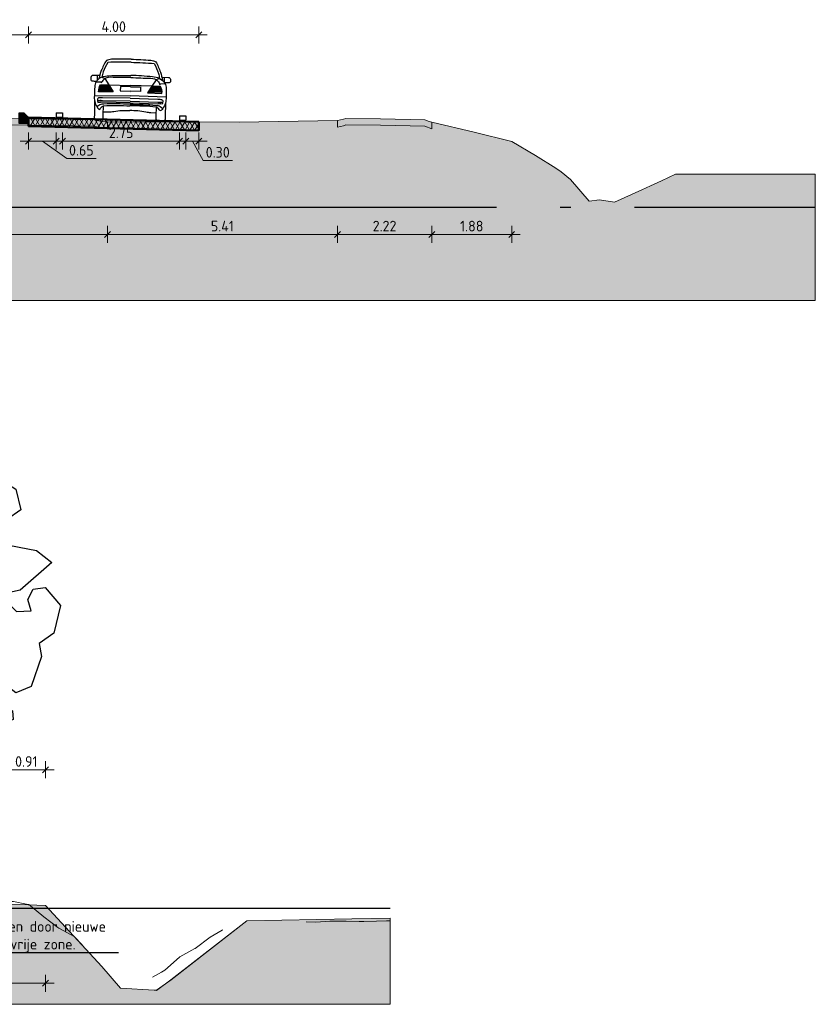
# Model space of a CAD drawing. Header units: metres. Extents: x -54 to 109, y -117 to 84.
# Tile 52 of 256: x 27 to 45, y -102 to -79. Entities that reach past the tile are written whole.
import ezdxf
from ezdxf import colors
from ezdxf.entities.mleader import LeaderData, LeaderLine
from ezdxf.math import Vec2, Vec3

# ---------------------------------------------------------------- set-up
doc = ezdxf.new("R2010")
doc.units = ezdxf.units.M
doc.linetypes.add('AL-NAP_LIJN', pattern=[15.25, 12, -1.5, 0.25, -1.5])
doc.linetypes.add('XX-HIDDEN', pattern=[4, 2, -2])
doc.layers.get('Defpoints').update_dxf_attribs({"color": 151})
for name, color, linetype, lineweight, true_color in [('B-WE-GW-MAAIVELD-AHN3-GD', 220, 'XX-HIDDEN', 18, 0xff00bf), ('N-WE-GW-GROND_ZAND_DRAINEERZAND-V', 7, 'Continuous', 18, 0xf6e8be), ('N-WE-GW-GROND_ZAND_FUNDERINGSZAND-V', 7, 'Continuous', 18, 0xf8ed6b)]:
    doc.layers.add(name, color=color, linetype=linetype, lineweight=lineweight, true_color=true_color)
for name, color, linetype, lineweight in [('B-WE-GW-MAAIVELD-GD', 253, 'Continuous', 18), ('N-WE-GR-BOOM-SD', 90, 'Continuous', 25), ('N-WE-VH-KANTOPSLUITING_TROTTOIRBAND_RWS-SD', 210, 'Continuous', 25), ('N-WE-VH-VERHARDING-GD', 252, 'Continuous', 50), ('N-WE-VH-VERHARDING_ASFALT_DEKLAAG-AD', 252, 'Continuous', 18), ('N-WE-VW-MARKERING-GD', 7, 'Continuous', 35), ('N-WE-VW-MARKERING-S', 7, 'Continuous', 25), ('X-XX-AL-AANKLEDING-SD', 7, 'Continuous', 25), ('X-XX-AL-DETAIL1-T25', 7, 'Continuous', 25), ('X-XX-AL-M', 7, 'Continuous', 18), ('X-XX-AL-NAP-GD', 7, 'AL-NAP_LIJN', 25), ('X-XX-AL_BINDEND-M', 10, 'Continuous', 18)]:
    doc.layers.add(name, color=color, linetype=linetype, lineweight=lineweight)
doc.layers.add('C3D-PROFILE', color=7, linetype='Continuous')
doc.styles.add('NLCS-ISO-M100-T25', font='NLCS-ISO.ttf', dxfattribs={"height": 0.25})
doc.dimstyles.new('NLCS-M100-T25-SCHRAP_L2_H2', dxfattribs={"dimscale": 0.1, "dimtxt": 2.5, "dimasz": 1.4, "dimexe": 2, "dimexo": 2, "dimgap": 0.7, "dimtad": 1, "dimzin": 0, "dimdsep": 46, "dimtxsty": 'NLCS-ISO-M100-T25', "dimblk": 'OBLIQUE', "dimcen": 0, "dimdle": 2, "dimclrd": 256, "dimclre": 256, "dimclrt": 256, "dimazin": 0, "dimtfac": 1, "dimtdec": 3, "dimtofl": 0, "dimtmove": 0, "dimatfit": 3, "dimldrblk": 'OBLIQUE', "dimfxl": 2, "dimfxlon": 1, "dimtfillclr": 256, "dimtolj": 1, "dimtzin": 0, "dimlwd": -1, "dimlwe": -1, "dimarcsym": 0})

# ---------------------------------------------------------------- blocks, each defined once
blk = doc.blocks.new('SGR-BOOM_S01_T_ZIJ-D')
at = {"linetype": 'Continuous'}
for p, q in [((1.317, 5.361), (1.456, 5.957)), ((1.456, 5.957), (1.636, 5.985)), ((1.636, 5.985), (1.5, 5.401)), ((1.5, 5.401), (1.317, 5.361))]:
    blk.add_line(p, q, dxfattribs=at)
for p, q in [((0, 0.02), (0, 0)), ((0, 0), (0.527, 0))]:
    blk.add_line(p, q)
at = {"linetype": 'Continuous', "flags": 128}
for points in [[(-1.945, 9.637), (-1.783, 9.88), (-1.439, 10.062), (-1.52, 10.224), (-2.27, 9.9), (-1.986, 10.407), (-1.54, 10.528), (-1.256, 10.832), (-0.507, 10.913), (0.041, 10.934), (0.263, 10.772), (0.101, 10.488), (0.952, 10.63), (1.196, 10.913), (1.743, 10.751), (2.026, 10.853), (2.351, 10.549), (1.743, 10.062), (1.783, 9.698), (1.56, 9.596), (0.041, 9.88), (0.162, 9.657), (0.041, 9.475), (-0.73, 9.637), (-0.932, 9.454), (-0.892, 9.231), (-1.52, 9.353), (-1.905, 9.515), (-1.945, 9.617)], [(-3.425, 5.624), (-3.567, 5.827), (-3.161, 6.313), (-3.06, 6.739), (-2.087, 7.286), (-2.067, 7.509), (-2.594, 8.157), (-2.655, 8.461), (-2.432, 8.664), (-2.979, 9.029), (-2.898, 9.333), (-2.675, 9.535), (-1.885, 9.394), (-0.79, 8.603), (-0.284, 8.745), (-0.203, 9.231), (0.345, 9.353), (0.263, 9.495), (1.115, 9.637), (1.074, 9.353), (1.581, 9.231), (1.905, 9.454), (1.864, 9.86), (2.047, 10.184), (2.634, 10.265), (3.668, 9.617), (3.79, 9.13), (3.101, 8.664), (3.303, 8.34), (4.154, 8.178), (4.519, 7.894), (3.769, 7.246), (2.655, 7.002), (2.634, 6.678), (2.168, 6.516), (1.925, 6.03), (0.345, 5.786), (-0.527, 5.928), (-1.256, 5.26), (-1.662, 5.442), (-2.432, 4.733), (-3.263, 4.429), (-3.323, 4.956), (-3.101, 5.341), (-2.857, 5.503), (-2.817, 5.786), (-3.384, 5.645)], [(-3.445, 8.279), (-3.182, 8.502), (-2.938, 8.502), (-2.797, 8.34), (-2.614, 7.975), (-2.533, 7.671), (-2.31, 7.468), (-2.716, 7.124), (-3.121, 6.881), (-3.526, 7.023), (-3.06, 7.651), (-3.121, 7.772), (-3.668, 7.853), (-3.911, 7.975), (-3.769, 8.218), (-3.445, 8.259)], [(2.412, 5.786), (2.026, 5.867), (2.594, 6.111), (2.432, 6.273), (2.878, 6.556), (2.898, 6.739), (3.546, 6.881), (3.688, 6.739), (4.033, 6.759), (3.952, 7.023), (4.073, 7.266), (4.357, 7.306), (4.722, 6.881), (4.56, 6.232), (4.215, 5.989), (4.276, 5.685), (4.033, 4.976), (3.668, 4.834), (3.283, 5.118), (3.384, 5.401), (3.202, 5.665), (3.546, 6.111), (3.344, 6.111), (2.857, 5.847), (2.614, 5.827), (2.391, 5.786)], [(0, 0.02), (0.061, 0.324), (0.101, 2.807), (-0.263, 3.476), (-1.16, 4.418), (-0.973, 4.449), (-0.385, 3.861), (-0.182, 4.104), (0.006, 4.163), (-0.284, 3.74), (0.243, 3.152), (0.608, 3.436), (0.851, 3.74), (1.034, 4.125), (1.236, 4.064), (1.054, 3.659), (0.709, 3.111), (0.436, 2.848), (0.375, 2.422), (0.426, 0.243), (0.527, 0), (0, 0)]]:
    blk.add_lwpolyline(points, dxfattribs=at)
for points in [[(-1.662, 5.138), (-0.547, 5.138), (-0.345, 5.28), (-0.608, 5.401), (-0.101, 5.685), (0.142, 5.705), (0.588, 5.422), (1.094, 5.3), (1.743, 5.462), (1.864, 5.746), (2.857, 5.543), (3.141, 5.422), (3.04, 5.097), (2.675, 4.976), (2.999, 4.834), (3.283, 4.53), (3.587, 4.408), (3.607, 4.206), (3.222, 4.044), (2.493, 4.206), (2.067, 3.861), (1.864, 3.537), (1.236, 4.064), (0.405, 4.287), (-0.182, 4.104), (-0.426, 4.267), (-0.608, 4.51), (-1.094, 4.429), (-1.581, 4.185), (-1.905, 4.53), (-2.047, 4.773)], [(-1.662, 5.138), (-1.787, 5.326), (-1.662, 5.442), (-1.459, 5.138)]]:
    blk.add_lwpolyline(points, close=True, dxfattribs=at)
blk = doc.blocks.new('VW-MARKERING_015')
at = {"layer": 'N-WE-VW-MARKERING-S'}
for p, q in [((-0.075, 0.1), (0.075, 0.1)), ((-0.075, 0.1), (-0.075, 0)), ((-0.075, 0), (0.075, 0)), ((0.075, 0.1), (0.075, 0))]:
    blk.add_line(p, q, dxfattribs=at)
blk = doc.blocks.new('_Oblique')
at = {"color": 0, "linetype": 'ByBlock', "lineweight": -2}
blk.add_line((-0.5, -0.5), (0.5, 0.5), dxfattribs=at)
blk = doc.blocks.new('*D302')
at = {"layer": 'Defpoints', "color": 0, "transparency": 16777216}
for p in [(26.834, -81.327), (27.484, -81.327), (27.484, -81.879)]:
    blk.add_point(p, dxfattribs=at)
at = {"layer": 'X-XX-AL_BINDEND-M', "transparency": 16777216}
for p, q in [((26.834, -81.679), (26.834, -82.079)), ((27.484, -81.679), (27.484, -82.079)), ((26.634, -81.879), (27.684, -81.879)), ((27.159, -81.879), (27.729, -82.291)), ((27.729, -82.291), (28.419, -82.291))]:
    blk.add_line(p, q, dxfattribs=at)
at = {"layer": 'X-XX-AL_BINDEND-M', "transparency": 16777216, "xscale": 0.14, "yscale": 0.14, "zscale": 0.14, "rotation": 180}
blk.add_blockref('_Oblique', (26.834, -81.879), dxfattribs=at)
at = {"layer": 'X-XX-AL_BINDEND-M', "transparency": 16777216, "xscale": 0.14, "yscale": 0.14, "zscale": 0.14}
blk.add_blockref('_Oblique', (27.484, -81.879), dxfattribs=at)
at = {"layer": 'X-XX-AL_BINDEND-M', "transparency": 16777216, "insert": (28.074, -82.096), "char_height": 0.25, "attachment_point": 5, "style": 'NLCS-ISO-M100-T25'}
blk.add_mtext('\\A1;0.65', dxfattribs=at)
blk = doc.blocks.new('*D303')
at = {"layer": 'Defpoints', "color": 0, "transparency": 16777216}
for p in [(27.634, -81.33), (30.384, -81.399), (30.384, -81.879)]:
    blk.add_point(p, dxfattribs=at)
at = {"layer": 'X-XX-AL_BINDEND-M', "transparency": 16777216}
for p, q in [((27.634, -81.679), (27.634, -82.079)), ((30.384, -81.679), (30.384, -82.079)), ((27.434, -81.879), (30.584, -81.879))]:
    blk.add_line(p, q, dxfattribs=at)
at = {"layer": 'X-XX-AL_BINDEND-M', "transparency": 16777216, "xscale": 0.14, "yscale": 0.14, "zscale": 0.14, "rotation": 180}
blk.add_blockref('_Oblique', (27.634, -81.879), dxfattribs=at)
at = {"layer": 'X-XX-AL_BINDEND-M', "transparency": 16777216, "xscale": 0.14, "yscale": 0.14, "zscale": 0.14}
blk.add_blockref('_Oblique', (30.384, -81.879), dxfattribs=at)
at = {"layer": 'X-XX-AL_BINDEND-M', "transparency": 16777216, "insert": (29.009, -81.684), "char_height": 0.25, "attachment_point": 5, "style": 'NLCS-ISO-M100-T25'}
blk.add_mtext('\\A1;2.75', dxfattribs=at)
blk = doc.blocks.new('*D304')
at = {"layer": 'Defpoints', "color": 0, "transparency": 16777216}
for p in [(30.534, -81.401), (30.834, -81.41), (30.834, -81.879)]:
    blk.add_point(p, dxfattribs=at)
at = {"layer": 'X-XX-AL_BINDEND-M', "transparency": 16777216}
for p, q in [((30.534, -81.679), (30.534, -82.079)), ((30.834, -81.679), (30.834, -82.079)), ((30.334, -81.879), (31.034, -81.879)), ((30.684, -81.879), (30.936, -82.338)), ((30.936, -82.338), (31.626, -82.338))]:
    blk.add_line(p, q, dxfattribs=at)
at = {"layer": 'X-XX-AL_BINDEND-M', "transparency": 16777216, "xscale": 0.14, "yscale": 0.14, "zscale": 0.14, "rotation": 180}
blk.add_blockref('_Oblique', (30.534, -81.879), dxfattribs=at)
at = {"layer": 'X-XX-AL_BINDEND-M', "transparency": 16777216, "xscale": 0.14, "yscale": 0.14, "zscale": 0.14}
blk.add_blockref('_Oblique', (30.834, -81.879), dxfattribs=at)
at = {"layer": 'X-XX-AL_BINDEND-M', "transparency": 16777216, "insert": (31.281, -82.143), "char_height": 0.25, "attachment_point": 5, "style": 'NLCS-ISO-M100-T25'}
blk.add_mtext('\\A1;0.30', dxfattribs=at)
blk = doc.blocks.new('N-SVH-KANTOPSLUITING_RWS_110 220X250-D')
h = blk.add_hatch(color=8)
h.dxf.hatch_style = 1
h.paths.add_polyline_path([(0, 0), (-0.11, 0), (-0.22, -0.11), (-0.22, -0.25), (0, -0.25)])
at = {"flags": 128}
blk.add_lwpolyline([(-0.22, -0.25), (0, -0.25), (0, 0), (-0.11, 0), (-0.22, -0.11)], close=True, dxfattribs=at)
blk = doc.blocks.new('*D317')
at = {"layer": 'Defpoints', "color": 0, "transparency": 16777216}
for p in [(27.234, -96.656), (26.327, -99.745), (27.234, -99.845)]:
    blk.add_point(p, dxfattribs=at)
at = {"layer": 'X-XX-AL-M', "transparency": 16777216}
for p, q in [((26.327, -96.856), (26.327, -96.456)), ((27.234, -96.856), (27.234, -96.456)), ((26.127, -96.656), (27.434, -96.656))]:
    blk.add_line(p, q, dxfattribs=at)
at = {"layer": 'X-XX-AL-M', "transparency": 16777216, "xscale": 0.14, "yscale": 0.14, "zscale": 0.14, "rotation": 180}
blk.add_blockref('_Oblique', (26.327, -96.656), dxfattribs=at)
at = {"layer": 'X-XX-AL-M', "transparency": 16777216, "xscale": 0.14, "yscale": 0.14, "zscale": 0.14}
blk.add_blockref('_Oblique', (27.234, -96.656), dxfattribs=at)
at = {"layer": 'X-XX-AL-M', "transparency": 16777216, "insert": (26.78, -96.461), "char_height": 0.25, "attachment_point": 5, "style": 'NLCS-ISO-M100-T25'}
blk.add_mtext('\\A1;0.91', dxfattribs=at)
blk = doc.blocks.new('*D330')
at = {"layer": 'B-WE-GW-MAAIVELD-GD', "transparency": 16777216}
for p, q in [((22.064, -83.872), (22.064, -84.272)), ((28.686, -83.872), (28.686, -84.272)), ((21.864, -84.072), (28.886, -84.072))]:
    blk.add_line(p, q, dxfattribs=at)
at = {"layer": 'Defpoints', "color": 0, "transparency": 16777216}
for p in [(22.064, -81.617), (28.686, -81.99), (28.686, -84.072)]:
    blk.add_point(p, dxfattribs=at)
at = {"layer": 'B-WE-GW-MAAIVELD-GD', "transparency": 16777216, "xscale": 0.14, "yscale": 0.14, "zscale": 0.14}
for p, rotation in [((22.064, -84.072), 179.9999999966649), ((28.686, -84.072), 359.9999999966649)]:
    blk.add_blockref('_Oblique', p, dxfattribs=dict(at, rotation=rotation))
at = {"layer": 'B-WE-GW-MAAIVELD-GD', "transparency": 16777216, "insert": (25.375, -83.877), "char_height": 0.25, "attachment_point": 5, "rotation": 360, "style": 'NLCS-ISO-M100-T25'}
blk.add_mtext('\\A1;6.62', dxfattribs=at)
blk = doc.blocks.new('*D339')
at = {"layer": 'B-WE-GW-MAAIVELD-GD', "transparency": 16777216}
for p, q in [((28.686, -83.872), (28.686, -84.272)), ((34.094, -83.872), (34.094, -84.272)), ((28.486, -84.072), (34.294, -84.072))]:
    blk.add_line(p, q, dxfattribs=at)
at = {"layer": 'Defpoints', "color": 0, "transparency": 16777216}
for p in [(28.686, -81.99), (34.094, -81.96), (34.094, -84.072)]:
    blk.add_point(p, dxfattribs=at)
at = {"layer": 'B-WE-GW-MAAIVELD-GD', "transparency": 16777216, "xscale": 0.14, "yscale": 0.14, "zscale": 0.14}
for p, rotation in [((28.686, -84.072), 179.9999999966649), ((34.094, -84.072), 359.9999999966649)]:
    blk.add_blockref('_Oblique', p, dxfattribs=dict(at, rotation=rotation))
at = {"layer": 'B-WE-GW-MAAIVELD-GD', "transparency": 16777216, "insert": (31.39, -83.877), "char_height": 0.25, "attachment_point": 5, "rotation": 360, "style": 'NLCS-ISO-M100-T25'}
blk.add_mtext('\\A1;5.41', dxfattribs=at)
blk = doc.blocks.new('*D340')
at = {"layer": 'B-WE-GW-MAAIVELD-GD', "transparency": 16777216}
for p, q in [((34.094, -83.872), (34.094, -84.272)), ((36.315, -83.872), (36.315, -84.272)), ((33.894, -84.072), (36.515, -84.072))]:
    blk.add_line(p, q, dxfattribs=at)
at = {"layer": 'Defpoints', "color": 0, "transparency": 16777216}
for p in [(34.094, -81.96), (36.315, -82.004), (36.315, -84.072)]:
    blk.add_point(p, dxfattribs=at)
at = {"layer": 'B-WE-GW-MAAIVELD-GD', "transparency": 16777216, "xscale": 0.14, "yscale": 0.14, "zscale": 0.14}
for p, rotation in [((34.094, -84.072), 179.9999999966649), ((36.315, -84.072), 359.9999999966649)]:
    blk.add_blockref('_Oblique', p, dxfattribs=dict(at, rotation=rotation))
at = {"layer": 'B-WE-GW-MAAIVELD-GD', "transparency": 16777216, "insert": (35.204, -83.877), "char_height": 0.25, "attachment_point": 5, "rotation": 360, "style": 'NLCS-ISO-M100-T25'}
blk.add_mtext('\\A1;2.22', dxfattribs=at)
blk = doc.blocks.new('*D341')
at = {"layer": 'B-WE-GW-MAAIVELD-GD', "transparency": 16777216}
for p, q in [((36.315, -83.872), (36.315, -84.272)), ((38.193, -83.872), (38.193, -84.272)), ((36.115, -84.072), (38.393, -84.072))]:
    blk.add_line(p, q, dxfattribs=at)
at = {"layer": 'Defpoints', "color": 0, "transparency": 16777216}
for p in [(36.315, -82.004), (38.193, -82.299), (38.193, -84.072)]:
    blk.add_point(p, dxfattribs=at)
at = {"layer": 'B-WE-GW-MAAIVELD-GD', "transparency": 16777216, "xscale": 0.14, "yscale": 0.14, "zscale": 0.14}
for p, rotation in [((36.315, -84.072), 179.9999999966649), ((38.193, -84.072), 359.9999999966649)]:
    blk.add_blockref('_Oblique', p, dxfattribs=dict(at, rotation=rotation))
at = {"layer": 'B-WE-GW-MAAIVELD-GD', "transparency": 16777216, "insert": (37.254, -83.877), "char_height": 0.25, "attachment_point": 5, "rotation": 360, "style": 'NLCS-ISO-M100-T25'}
blk.add_mtext('\\A1;1.88', dxfattribs=at)
blk = doc.blocks.new('*D346')
at = {"layer": 'B-WE-GW-MAAIVELD-GD', "transparency": 16777216}
for p, q in [((25.003, -101.474), (25.003, -101.874)), ((27.234, -101.474), (27.234, -101.874)), ((24.803, -101.674), (27.434, -101.674))]:
    blk.add_line(p, q, dxfattribs=at)
at = {"layer": 'Defpoints', "color": 0, "transparency": 16777216}
for p in [(25.003, -99.876), (27.234, -99.845), (27.234, -101.674)]:
    blk.add_point(p, dxfattribs=at)
at = {"layer": 'B-WE-GW-MAAIVELD-GD', "transparency": 16777216, "xscale": 0.14, "yscale": 0.14, "zscale": 0.14}
for p, rotation in [((25.003, -101.674), 179.9999999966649), ((27.234, -101.674), 359.9999999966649)]:
    blk.add_blockref('_Oblique', p, dxfattribs=dict(at, rotation=rotation))
at = {"layer": 'B-WE-GW-MAAIVELD-GD', "transparency": 16777216, "insert": (26.118, -101.479), "char_height": 0.25, "attachment_point": 5, "rotation": 360, "style": 'NLCS-ISO-M100-T25'}
blk.add_mtext('\\A1;2.23', dxfattribs=at)
blk = doc.blocks.new('*D423')
at = {"layer": 'Defpoints', "color": 0, "transparency": 16777216}
for p in [(26.834, -79.385), (23.834, -81.33), (26.834, -81.327)]:
    blk.add_point(p, dxfattribs=at)
at = {"layer": 'X-XX-AL_BINDEND-M', "transparency": 16777216}
for p, q in [((23.834, -79.585), (23.834, -79.185)), ((26.834, -79.585), (26.834, -79.185)), ((23.634, -79.385), (27.034, -79.385))]:
    blk.add_line(p, q, dxfattribs=at)
at = {"layer": 'X-XX-AL_BINDEND-M', "transparency": 16777216, "xscale": 0.14, "yscale": 0.14, "zscale": 0.14, "rotation": 180}
blk.add_blockref('_Oblique', (23.834, -79.385), dxfattribs=at)
at = {"layer": 'X-XX-AL_BINDEND-M', "transparency": 16777216, "xscale": 0.14, "yscale": 0.14, "zscale": 0.14}
blk.add_blockref('_Oblique', (26.834, -79.385), dxfattribs=at)
at = {"layer": 'X-XX-AL_BINDEND-M', "transparency": 16777216, "insert": (25.334, -79.19), "char_height": 0.25, "attachment_point": 5, "style": 'NLCS-ISO-M100-T25'}
blk.add_mtext('\\A1;3.00', dxfattribs=at)
blk = doc.blocks.new('*D424')
at = {"layer": 'Defpoints', "color": 0, "transparency": 16777216}
for p in [(30.834, -79.385), (26.834, -81.327), (30.834, -81.427)]:
    blk.add_point(p, dxfattribs=at)
at = {"layer": 'X-XX-AL_BINDEND-M', "transparency": 16777216}
for p, q in [((26.834, -79.585), (26.834, -79.185)), ((30.834, -79.585), (30.834, -79.185)), ((26.634, -79.385), (31.034, -79.385))]:
    blk.add_line(p, q, dxfattribs=at)
at = {"layer": 'X-XX-AL_BINDEND-M', "transparency": 16777216, "xscale": 0.14, "yscale": 0.14, "zscale": 0.14, "rotation": 180}
blk.add_blockref('_Oblique', (26.834, -79.385), dxfattribs=at)
at = {"layer": 'X-XX-AL_BINDEND-M', "transparency": 16777216, "xscale": 0.14, "yscale": 0.14, "zscale": 0.14}
blk.add_blockref('_Oblique', (30.834, -79.385), dxfattribs=at)
at = {"layer": 'X-XX-AL_BINDEND-M', "transparency": 16777216, "insert": (28.834, -79.19), "char_height": 0.25, "attachment_point": 5, "style": 'NLCS-ISO-M100-T25'}
blk.add_mtext('\\A1;4.00', dxfattribs=at)
blk = doc.blocks.new('SAL-AANKLEDING_AUTO2_ACHTERAANZICHT-D')
for points in [[(0, 1.43, 0.026139), (-0.462, 1.419, 0.076615), (-0.581, 1.388, 0.036668), (-0.697, 1.146, 0.049136), (-0.746, 0.952, 2.196377)], [(0, 1.43, -0.026139), (0.462, 1.419, -0.076615), (0.581, 1.388, -0.036668), (0.697, 1.146, -0.049136), (0.746, 0.952, -2.196377)], [(0, 1.361, 0.005851), (-0.546, 1.345, 0.040858), (-0.65, 1.116, 0.034998), (-0.677, 0.993, -0.100737), (-0.511, 1.03, -0.017526), (0, 1.052, 0.289289)], [(0, 1.361, -0.005851), (0.546, 1.345, -0.040858), (0.65, 1.116, -0.034998), (0.677, 0.993, 0.100737), (0.511, 1.03, 0.017526), (0, 1.052, -0.289289)], [(-0.732, 1.029), (-0.891, 1.028, 0.347651), (-0.935, 0.983, -0.016693), (-0.935, 0.923, 0.222222), (-0.911, 0.9, 0.015352), (-0.797, 0.898, -1.767273)], [(-0.677, 0.993, 0.153604), (-0.806, 0.885, 0.175673), (-0.838, 0.761, 0.046292), (-0.843, 0.56, 0.169378), (-0.774, 0.291, 0.236211), (-0.706, 0.235, -0.117588), (-0.656, 0.301, -0.15232), (-0.619, 0.322, -0.027876), (0, 0.335, 3.882498)], [(0, 1.003, -0.004258), (-0.473, 0.995, 0.22286), (-0.64, 0.931, 0.139614), (-0.69, 0.851, 2.585177)], [(0, 1.003, 0.004258), (0.473, 0.995, -0.22286), (0.64, 0.931, -0.139614), (0.69, 0.851, -2.585177)], [(0.677, 0.993, -0.153604), (0.806, 0.885, -0.175673), (0.838, 0.761, -0.046292), (0.843, 0.56, -0.169378), (0.774, 0.291, -0.236211), (0.706, 0.235, 0.117588), (0.656, 0.301, 0.15232), (0.619, 0.322, 0.027876), (0, 0.335, -3.882498)], [(0.732, 1.029), (0.891, 1.028, -0.347651), (0.935, 0.983, 0.016693), (0.935, 0.923, -0.222222), (0.911, 0.9, -0.015352), (0.797, 0.898, 1.767273)], [(-0.506, 0.815), (-0.403, 0.652), (-0.745, 0.648, -0.135811), (-0.709, 0.812), (-0.506, 0.815)], [(0.506, 0.815), (0.403, 0.652), (0.745, 0.648, 0.135811), (0.709, 0.812), (0.506, 0.815)], [(-0.741, 0.504, 0.236554), (-0.769, 0.471, 0.08143), (-0.756, 0.395, -0.070992), (-0.695, 0.404, -0.006009)], [(0, 0.513), (-0.652, 0.506, 0.047583), (-0.741, 0.504, 0.730995)], [(0, 0.513), (0.652, 0.506, -0.047583), (0.741, 0.504, -0.730995)], [(0.741, 0.504, -0.236554), (0.769, 0.471, -0.08143), (0.756, 0.395, 0.070992), (0.695, 0.404, 0.006009)], [(-0.835, 0.434), (-0.83, 0.1, -0.248493)], [(-0.8, -0.002), (-0.683, 0, 0.473275), (-0.622, 0.051, -0.007714), (-0.623, 0.321, -0.63259)], [(0, 0.373, 0.016204), (-0.617, 0.363, 0.146653), (-0.708, 0.339), (-0.776, 0.294)], [(0, 0.448), (-0.652, 0.441, 0.061396), (-0.766, 0.435, 0.730995)], [(0, 0.41), (-0.652, 0.403, 0.029664), (-0.707, 0.404, 0.730995)], [(0, 0.408, 0.000036), (-0.001, 0.408, 2.482916)], [(0, 0.448), (0.652, 0.441, -0.061396), (0.766, 0.435, -0.730995)], [(0, 0.41), (0.652, 0.403, -0.029664), (0.707, 0.404, -0.730995)], [(0, 0.408, -0.000036), (0.001, 0.408, -2.482916)], [(0, 0.373, -0.016204), (0.617, 0.363, -0.146653), (0.708, 0.339), (0.776, 0.294)], [(0.8, -0.002), (0.683, 0, -0.473275), (0.622, 0.051, 0.007714), (0.623, 0.321, 0.63259)], [(0.835, 0.434), (0.83, 0.1, 0.248493)], [(-0.83, 0.1, -0.067731), (-0.835, 0.064, 0.089533), (-0.837, 0.057, 0.411641)], [(-0.837, 0.057, 0.247158), (-0.8, -0.002, 0.417966)], [(-0.624, 0.177), (-0.495, 0.182, 0.037524), (-0.38, 0.196, -0.05794), (-0.187, 0.22, -0.019198), (0, 0.224, -1.799572)], [(0.624, 0.177), (0.495, 0.182, -0.037524), (0.38, 0.196, 0.05794), (0.187, 0.22, 0.019198), (0, 0.224, 1.799572)], [(0.837, 0.057, -0.247158), (0.8, -0.002, -0.417966)], [(0.83, 0.1, 0.067731), (0.835, 0.064, -0.089533), (0.837, 0.057, -0.411641)]]:
    blk.add_lwpolyline(points, format="xyb")
for points in [[(-0.787, 1.029), (-0.787, 0.911)], [(-0.677, 0.993), (-0.604, 0.961), (-0.506, 0.815), (0, 0.818)], [(0.677, 0.993), (0.604, 0.961), (0.506, 0.815), (0, 0.818)], [(0.787, 1.029), (0.787, 0.911)], [(-0.681, 0.875), (-0.815, 0.871)], [(-0.743, 0.709), (-0.441, 0.711)], [(-0.739, 0.729), (-0.454, 0.732)], [(-0.734, 0.75), (-0.467, 0.753)], [(-0.727, 0.771), (-0.48, 0.773)], [(-0.718, 0.792), (-0.493, 0.794)], [(0, 0.786), (-0.238, 0.786), (-0.238, 0.681)], [(0, 0.786), (0.238, 0.786), (0.238, 0.681)], [(0.743, 0.709), (0.441, 0.711)], [(0.739, 0.729), (0.454, 0.732)], [(0.734, 0.75), (0.467, 0.753)], [(0.727, 0.771), (0.48, 0.773)], [(0.718, 0.792), (0.493, 0.794)], [(0.681, 0.875), (0.815, 0.871)], [(-0.843, 0.561), (0, 0.573)], [(-0.746, 0.667), (-0.415, 0.67)], [(-0.745, 0.688), (-0.428, 0.691)], [(-0.238, 0.681), (0, 0.681)], [(0.238, 0.681), (0, 0.681)], [(0, 0.656), (0, 0.656)], [(0, 0.656), (0, 0.656)], [(0.843, 0.561), (0, 0.573)], [(0.746, 0.667), (0.415, 0.67)], [(0.745, 0.688), (0.428, 0.691)]]:
    blk.add_lwpolyline(points)
blk = doc.blocks.new('*U451')
at = {"layer": 'B-WE-GW-MAAIVELD-GD', "color": 253, "linetype": 'Continuous', "lineweight": 18}
for p, q in [((101920.892, 405222.53), (101924.167, 405222.736)), ((101924.167, 405222.736), (101924.414, 405222.751)), ((101924.414, 405222.751), (101924.419, 405222.751)), ((101924.419, 405222.751), (101924.867, 405222.759)), ((101924.867, 405222.759), (101927.409, 405222.803)), ((101927.409, 405222.803), (101927.62, 405222.799)), ((101927.62, 405222.799), (101930.431, 405222.767)), ((101930.431, 405222.767), (101930.432, 405222.767)), ((101930.432, 405222.767), (101930.627, 405222.739)), ((101930.627, 405222.739), (101933.075, 405222.608)), ((101933.075, 405222.608), (101934.971, 405222.518)), ((101915.568, 405222.116), (101917.207, 405222.393)), ((101917.207, 405222.393), (101917.442, 405222.435)), ((101917.442, 405222.435), (101917.464, 405222.44)), ((101917.464, 405222.44), (101917.644, 405222.453)), ((101917.644, 405222.453), (101919.295, 405222.47)), ((101919.295, 405222.47), (101919.649, 405222.48)), ((101919.649, 405222.48), (101919.751, 405222.468)), ((101919.751, 405222.468), (101919.815, 405222.465)), ((101919.815, 405222.465), (101920.892, 405222.53)), ((101934.971, 405222.518), (101935.063, 405222.514)), ((101935.063, 405222.514), (101935.173, 405222.519)), ((101935.173, 405222.519), (101935.934, 405222.497)), ((101935.934, 405222.497), (101937.125, 405222.469)), ((101937.125, 405222.469), (101937.303, 405222.457)), ((101937.303, 405222.457), (101937.432, 405222.456)), ((101937.432, 405222.456), (101938.631, 405222.372)), ((101938.631, 405222.372), (101939.663, 405222.337)), ((101939.663, 405222.337), (101940.987, 405220.899)), ((101907.763, 405222.014), (101910.641, 405222.009)), ((101910.641, 405222.009), (101911.118, 405221.489)), ((101914.546, 405221.362), (101915.568, 405222.116)), ((101942.612, 405220.59), (101944.398, 405221.976)), ((101944.398, 405221.976), (101946.864, 405222.025)), ((101946.864, 405222.025), (101947.763, 405222.039)), ((101911.118, 405221.489), (101911.95, 405220.566)), ((101913.408, 405220.511), (101914.546, 405221.362)), ((101940.987, 405220.899), (101941.426, 405220.393)), ((101911.95, 405220.566), (101912.385, 405220.511)), ((101942.269, 405220.342), (101942.612, 405220.59)), ((101912.385, 405220.511), (101913.408, 405220.511)), ((101941.426, 405220.393), (101942.214, 405220.348)), ((101942.214, 405220.348), (101942.269, 405220.342))]:
    blk.add_line(p, q, dxfattribs=at)

msp = doc.modelspace()

# ---------------------------------------------------------------- hatches: boundary and pattern name
at = {"layer": 'N-WE-GW-GROND_ZAND_DRAINEERZAND-V'}
h = msp.add_hatch(color=256, dxfattribs=at)
h.dxf.hatch_style = 1
h.paths.add_polyline_path([(25.871, -81.489), (26.834, -81.505), (26.834, -81.467), (26.614, -81.467), (26.614, -81.351), (25.871, -81.339), (25.333, -81.331), (25.313, -81.33), (24.054, -81.34), (24.054, -81.47), (23.834, -81.47), (23.834, -81.492), (25.313, -81.48), (25.333, -81.481)])
h = msp.add_hatch(color=256, dxfattribs=at)
h.dxf.hatch_style = 1
h.paths.add_polyline_path([(26.834, -81.327), (30.834, -81.427), (30.834, -81.627), (26.834, -81.527)])
at = {"layer": 'N-WE-GW-GROND_ZAND_FUNDERINGSZAND-V'}
h = msp.add_hatch(color=256, dxfattribs=at)
h.dxf.hatch_style = 1
h.paths.add_polyline_path([(30.834, -81.431), (30.834, -81.627), (28.686, -81.574), (28.686, -81.58), (28.602, -81.571), (26.834, -81.527), (26.834, -81.505), (25.871, -81.489), (25.313, -81.48), (23.834, -81.492), (23.834, -81.53), (22.204, -81.571), (22.064, -81.617), (22.064, -81.574), (19.834, -81.63), (19.834, -81.438), (16.692, -81.397), (16.413, -81.392), (16.413, -81.542), (16.2, -81.521), (15.768, -81.53), (15.768, -81.581), (12.168, -81.671), (12.168, -81.471), (12.173, -81.434), (9.109, -81.467), (8.657, -81.515), (7.857, -81.621), (7.368, -81.677), (7.002, -81.727), (6.721, -81.756), (6.482, -81.784), (4.879, -81.962), (3.867, -81.914), (3.039, -81.924), (1.072, -82.015), (-0.333, -82.093), (-1.767, -82.174), (-3.063, -82.929), (-4.425, -83.826), (-4.667, -83.834), (-4.667, -85.624), (45.333, -85.624), (45.333, -82.66), (42.546, -82.659), (42.136, -82.659), (42.042, -82.659), (41.72, -82.816), (41.459, -82.93), (41.253, -83.022), (40.613, -83.313), (40.258, -83.264), (40.017, -83.294), (39.576, -82.781), (39.36, -82.603), (39.229, -82.519), (38.752, -82.218), (38.193, -81.888), (37.314, -81.673), (36.315, -81.437), (36.315, -81.594), (36.152, -81.526), (35.107, -81.506), (34.294, -81.497), (34.236, -81.518), (34.094, -81.549), (34.094, -81.399), (31.785, -81.431)])
h = msp.add_hatch(color=256, dxfattribs=at)
h.dxf.hatch_style = 1
h.paths.add_polyline_path([(35.107, -81.356), (34.294, -81.347), (34.236, -81.368), (34.094, -81.399), (34.094, -81.549), (34.236, -81.518), (34.294, -81.497), (35.107, -81.506), (36.152, -81.526), (36.315, -81.594), (36.315, -81.437), (36.254, -81.419), (36.152, -81.376)])
h = msp.add_hatch(color=256, dxfattribs=at)
h.dxf.hatch_style = 1
h.paths.add_polyline_path([(25.627, -99.812), (25.003, -99.799), (25.003, -99.876), (24.873, -99.875), (24.695, -99.863), (23.505, -99.835), (22.744, -99.813), (22.634, -99.817), (22.541, -99.814), (22.541, -99.664), (20.645, -99.573), (18.198, -99.443), (18.198, -99.458), (18.252, -99.46), (18.627, -99.469), (18.627, -99.669), (18.252, -99.66), (15.127, -99.582), (12.002, -99.66), (11.627, -99.669), (11.627, -99.469), (11.738, -99.466), (11.738, -99.446), (8.463, -99.652), (7.927, -99.684), (7.927, -99.884), (4.327, -99.974), (4.327, -99.865), (3.139, -100.065), (2.116, -100.82), (0.978, -101.67), (-0.045, -101.671), (-0.479, -101.616), (-1.312, -100.692), (-1.789, -100.172), (-4.667, -100.168), (-4.667, -102.168), (35.333, -102.168), (35.333, -100.142), (34.434, -100.157), (31.968, -100.206), (30.183, -101.592), (29.84, -101.839), (29.784, -101.833), (28.997, -101.789), (28.558, -101.283), (27.234, -99.845), (26.202, -99.81), (25.627, -99.77)])
at = {"layer": 'N-WE-VH-VERHARDING_ASFALT_DEKLAAG-AD', "linetype": 'Continuous', "lineweight": 18}
h = msp.add_hatch(dxfattribs=at)
h.set_pattern_fill('AVH-ASFALT', color=252, scale=0.1, style=0, pattern_type=2)
h.set_pattern_definition([(60, (66.41834, -129.63054), (-0.08660254, 0.05), []), (120, (66.41834, -129.63054), (-0.08660254, -0.05), [])])
h.paths.add_polyline_path([(26.834, -81.327), (30.834, -81.427), (30.834, -81.627), (26.834, -81.527)])

# ---------------------------------------------------------------- linework, layer by layer
at = {"layer": 'B-WE-GW-MAAIVELD-AHN3-GD', "color": 220, "linetype": 'XX-HIDDEN', "lineweight": 18, "true_color": 0xff00bf, "flags": 128}
msp.add_lwpolyline([(-4.667, -100.338), (-4.442, -100.344), (-4.13, -100.312), (-4.087, -100.307), (-4.052, -100.309), (-3.731, -100.348), (-3.407, -100.368), (-3.376, -100.369), (-3.337, -100.371), (-3.02, -100.393), (-2.763, -100.381), (-2.665, -100.376), (-2.544, -100.372), (-2.309, -100.359), (-2.119, -100.33), (-1.954, -100.309), (-1.751, -100.384), (-1.599, -100.452), (-1.474, -100.532), (-1.243, -100.804), (-0.959, -101.205), (-0.888, -101.307), (-0.867, -101.326), (-0.797, -101.335), (-0.27, -101.268), (1.195, -101.115), (1.245, -101.074), (1.419, -100.947), (1.6, -100.797), (1.747, -100.739), (1.956, -100.637), (2.212, -100.369), (2.311, -100.275), (2.392, -100.213), (3.005, -99.943), (3.036, -99.935), (3.378, -99.908), (3.681, -99.846), (3.733, -99.84), (3.797, -99.832), (4.088, -99.804), (4.325, -99.786), (4.444, -99.766), (4.59, -99.758), (4.799, -99.731), (4.969, -99.724), (5.155, -99.712), (5.383, -99.708), (5.51, -99.706), (5.614, -99.704), (5.866, -99.699), (6.176, -99.701), (6.221, -99.7), (6.258, -99.699), (6.576, -99.686), (6.902, -99.69), (6.932, -99.69), (6.968, -99.687), (7.287, -99.663), (7.547, -99.649), (7.643, -99.644), (7.761, -99.637), (7.998, -99.627), (8.191, -99.632), (8.354, -99.637), (8.554, -99.633), (8.709, -99.633), (8.835, -99.624), (9.064, -99.628), (9.346, -99.649), (9.42, -99.657), (9.48, -99.652), (9.775, -99.602), (10.124, -99.523), (10.131, -99.522), (10.139, -99.521), (10.486, -99.507), (10.768, -99.464), (10.842, -99.449), (10.932, -99.452), (11.197, -99.453), (11.413, -99.456), (11.552, -99.453), (11.724, -99.441), (11.908, -99.429), (12.057, -99.431), (12.263, -99.439), (12.517, -99.416), (12.619, -99.407), (12.701, -99.403), (12.974, -99.388), (13.31, -99.373), (13.33, -99.371), (13.346, -99.371), (13.685, -99.374), (13.99, -99.358), (14.041, -99.355), (14.103, -99.355), (14.396, -99.358), (14.634, -99.352), (14.751, -99.349), (14.895, -99.353), (15.107, -99.355), (15.279, -99.364), (15.462, -99.369), (15.688, -99.37), (15.818, -99.372), (15.923, -99.373), (16.173, -99.381), (16.481, -99.387), (16.529, -99.389), (16.567, -99.39), (16.884, -99.401), (17.212, -99.415), (17.239, -99.416), (17.273, -99.417), (17.595, -99.425), (17.856, -99.439), (17.95, -99.444), (18.066, -99.435), (18.306, -99.413), (18.5, -99.425), (18.661, -99.435), (18.859, -99.437), (19.017, -99.444), (19.145, -99.466), (19.372, -99.514), (19.651, -99.529), (19.727, -99.53), (19.789, -99.531), (20.083, -99.529), (20.433, -99.576), (20.438, -99.576), (20.444, -99.576), (20.794, -99.568), (21.078, -99.555), (21.149, -99.553), (21.237, -99.565), (21.505, -99.606), (21.722, -99.624), (21.86, -99.635), (22.03, -99.645), (22.215, -99.657), (22.367, -99.66), (22.571, -99.668), (22.822, -99.667), (22.926, -99.667), (23.011, -99.669), (23.282, -99.671), (23.615, -99.674), (23.637, -99.674), (23.655, -99.675), (23.993, -99.688), (24.3, -99.693), (24.408, -99.698), (24.944, -99.714), (25.059, -99.708), (25.2, -99.711), (25.414, -99.708), (25.588, -99.716), (25.77, -99.724), (25.993, -99.729), (26.125, -99.734), (26.233, -99.742), (26.481, -99.755), (26.786, -99.815), (26.836, -99.824), (26.877, -99.852), (27.192, -100.11), (27.521, -100.36), (27.547, -100.377), (27.579, -100.392), (27.902, -100.572), (28.166, -100.849), (28.258, -100.971), (28.371, -101.088), (28.613, -101.436), (29.11, -101.477), (29.454, -101.563), (29.68, -101.563), (29.957, -101.411), (30.035, -101.368), (30.099, -101.31), (30.39, -101.055), (30.743, -100.86), (30.746, -100.859), (30.749, -100.856), (31.101, -100.593), (31.387, -100.424), (31.457, -100.384), (31.542, -100.347), (31.812, -100.232), (32.032, -100.21), (32.168, -100.204), (32.335, -100.2), (32.523, -100.193), (32.676, -100.209), (32.878, -100.21), (33.127, -100.223), (33.234, -100.221), (33.32, -100.226), (33.589, -100.235), (33.92, -100.216), (33.945, -100.214), (33.965, -100.214), (34.3, -100.214), (34.609, -100.22), (34.656, -100.221), (34.713, -100.219), (35.011, -100.214), (35.253, -100.207), (35.333, -100.203)], dxfattribs=at)
at = {"layer": 'B-WE-GW-MAAIVELD-GD'}
for points in [[(22.064, -81.467), (22.064, -81.617), (22.364, -81.517), (22.403, -81.516), (23.406, -81.496), (25.313, -81.48), (25.333, -81.481), (25.871, -81.489), (28.372, -81.531), (28.558, -81.567), (28.686, -81.58), (28.686, -81.43)], [(25.871, -81.339), (28.372, -81.381), (28.558, -81.417), (28.686, -81.43), (31.785, -81.431), (34.094, -81.399), (34.236, -81.368), (34.294, -81.347), (35.107, -81.356), (36.152, -81.376), (36.254, -81.419), (36.315, -81.437), (37.314, -81.673), (38.193, -81.888), (38.752, -82.218), (39.229, -82.519), (39.36, -82.603), (39.576, -82.781), (40.017, -83.294), (40.258, -83.264), (40.613, -83.313), (41.253, -83.022), (41.459, -82.93), (41.72, -82.816), (42.042, -82.659), (42.136, -82.659), (42.546, -82.659), (45.333, -82.66)], [(34.094, -81.399), (34.094, -81.549), (34.236, -81.518), (34.294, -81.497), (35.107, -81.506), (36.152, -81.526), (36.315, -81.594), (36.315, -81.437)], [(26.202, -99.81), (27.234, -99.845), (28.558, -101.283), (28.997, -101.789), (29.784, -101.833), (29.84, -101.839), (30.183, -101.592), (31.968, -100.206), (34.434, -100.157), (35.333, -100.142)]]:
    msp.add_lwpolyline(points, dxfattribs=at)
at = {"layer": 'N-WE-GW-GROND_ZAND_FUNDERINGSZAND-V', "flags": 128}
for points in [[(45.333, -82.66), (45.333, -85.624), (-4.667, -85.624), (-4.667, -83.834)], [(35.333, -100.142), (35.333, -102.168), (-4.667, -102.168), (-4.667, -100.168)]]:
    msp.add_lwpolyline(points, dxfattribs=at)
at = {"layer": 'N-WE-VH-VERHARDING-GD'}
msp.add_lwpolyline([(26.834, -81.327), (30.834, -81.427), (30.834, -81.627), (26.834, -81.527)], close=True, dxfattribs=at)
at = {"layer": 'X-XX-AL-NAP-GD'}
for p, q in [((-4.667, -83.429), (45.333, -83.429)), ((-4.667, -99.912), (35.333, -99.912))]:
    msp.add_line(p, q, dxfattribs=at)

# ---------------------------------------------------------------- block references
at = {"layer": 'C3D-PROFILE', "color": 7, "linetype": 'Continuous', "lineweight": -3}
msp.add_blockref('*U451', (-101912.43, -405322.182), dxfattribs=at)
at = {"layer": 'N-WE-GR-BOOM-SD'}
msp.add_blockref('SGR-BOOM_S01_T_ZIJ-D', (22.864, -99.678), dxfattribs=at)
at = {"layer": 'N-WE-VH-KANTOPSLUITING_TROTTOIRBAND_RWS-SD', "xscale": -1}
msp.add_blockref('N-SVH-KANTOPSLUITING_RWS_110 220X250-D', (26.614, -81.217), dxfattribs=at)
at = {"layer": 'N-WE-VW-MARKERING-GD'}
for p in [(27.559, -81.316), (30.459, -81.385)]:
    msp.add_blockref('VW-MARKERING_015', p, dxfattribs=at)
at = {"layer": 'X-XX-AL-AANKLEDING-SD', "rotation": 358.567903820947}
msp.add_blockref('SAL-AANKLEDING_AUTO2_ACHTERAANZICHT-D', (29.209, -81.387), dxfattribs=at)

# ---------------------------------------------------------------- dimensions: what is measured, and where the dimension line sits
at = {"layer": 'B-WE-GW-MAAIVELD-GD'}
for base, p1, p2, picture, middle in [((28.686, -84.072), (22.064, -81.617), (28.686, -81.99), '*D330', (25.375, -83.877)), ((34.094, -84.072), (28.686, -81.99), (34.094, -81.96), '*D339', (31.39, -83.877)), ((36.315, -84.072), (34.094, -81.96), (36.315, -82.004), '*D340', (35.204, -83.877)), ((38.193, -84.072), (36.315, -82.004), (38.193, -82.299), '*D341', (37.254, -83.877)), ((27.234, -101.674), (25.003, -99.876), (27.234, -99.845), '*D346', (26.118, -101.479))]:
    dim = msp.add_linear_dim(base=base, p1=p1, p2=p2, angle=360, dimstyle='NLCS-M100-T25-SCHRAP_L2_H2', override={"dimtmove": 1}, dxfattribs=at)
    dim.commit()
    dim.dimension.update_dxf_attribs({"geometry": picture, "text_midpoint": middle})
at = {"layer": 'X-XX-AL-M'}
dim = msp.add_linear_dim(base=(27.234, -96.656), p1=(26.327, -99.745), p2=(27.234, -99.845), dimstyle='NLCS-M100-T25-SCHRAP_L2_H2', override={"dimtmove": 1}, dxfattribs=at)
dim.commit()
dim.dimension.update_dxf_attribs({"geometry": '*D317', "text_midpoint": (26.78, -96.461)})
at = {"layer": 'X-XX-AL_BINDEND-M'}
for base, p1, p2, picture, middle in [((26.834, -79.385), (23.834, -81.33), (26.834, -81.327), '*D423', (25.334, -79.19)), ((30.834, -79.385), (26.834, -81.327), (30.834, -81.427), '*D424', (28.834, -79.19)), ((30.384, -81.879), (27.634, -81.33), (30.384, -81.399), '*D303', (29.009, -81.684))]:
    dim = msp.add_linear_dim(base=base, p1=p1, p2=p2, dimstyle='NLCS-M100-T25-SCHRAP_L2_H2', override={"dimtmove": 1}, dxfattribs=at)
    dim.commit()
    dim.dimension.update_dxf_attribs({"geometry": picture, "text_midpoint": middle})
for base, p1, p2, picture, middle in [((27.484, -81.879), (26.834, -81.327), (27.484, -81.327), '*D302', (27.799, -82.291)), ((30.834, -81.879), (30.534, -81.401), (30.834, -81.41), '*D304', (31.006, -82.338))]:
    dim = msp.add_linear_dim(base=base, p1=p1, p2=p2, dimstyle='NLCS-M100-T25-SCHRAP_L2_H2', override={"dimtmove": 1}, dxfattribs=at)
    dim.commit()
    dim.dimension.update_dxf_attribs({"geometry": picture, "text_midpoint": middle, "dimtype": 160})

# ---------------------------------------------------------------- leaders
at = {"layer": 'X-XX-AL-DETAIL1-T25'}
ml = msp.add_multileader_mtext('Standard', dxfattribs=at)
ml.set_content('Bomenrij vervalt, vervangen door nieuwe bomen buiten de obstakelvrije zone.', color=256, style='NLCS-ISO-M100-T25')
ml.set_leader_properties(color=256, linetype='ByLayer', lineweight=-1)
ml.build(insert=Vec2(0, 0))
ml.multileader.update_dxf_attribs({"text_left_attachment_type": 5, "text_right_attachment_type": 5, "dogleg_length": 0.25, "arrow_head_size": 0.25})
ctx = ml.context
ctx.base_point, ctx.char_height, ctx.arrow_head_size, ctx.landing_gap_size, ctx.plane_origin = Vec3(22.465, -100.954), 0.25, 0.25, 0.09, Vec3(21.621, -99.63)
ctx.left_attachment, ctx.right_attachment = 5, 5
notes = []
notes.append((ctx, [(1, (1, 1, 0), (22.215, -100.954), (1, 0), 0.25, [(0, [(21.621, -99.63)], 0, [])])]))
ctx.mtext.insert, ctx.mtext.width, ctx.mtext.flow_direction = Vec3(22.555, -100.212), 6.32642, 5
for ctx, leaders in notes:
    for number, flags, end, landing, length, lines in leaders:
        leader = LeaderData()
        leader.index, (leader.has_last_leader_line, leader.has_dogleg_vector, leader.attachment_direction) = number, flags
        leader.last_leader_point, leader.dogleg_vector, leader.dogleg_length = Vec3(end), Vec3(landing), length
        for number, points, colour, breaks in lines:
            line = LeaderLine()
            line.index, line.vertices, line.color, line.breaks = number, Vec3.list(points), colors.encode_raw_color(colour), breaks
            leader.lines.append(line)
        ctx.leaders.append(leader)

doc.saveas('drawing.dxf')
